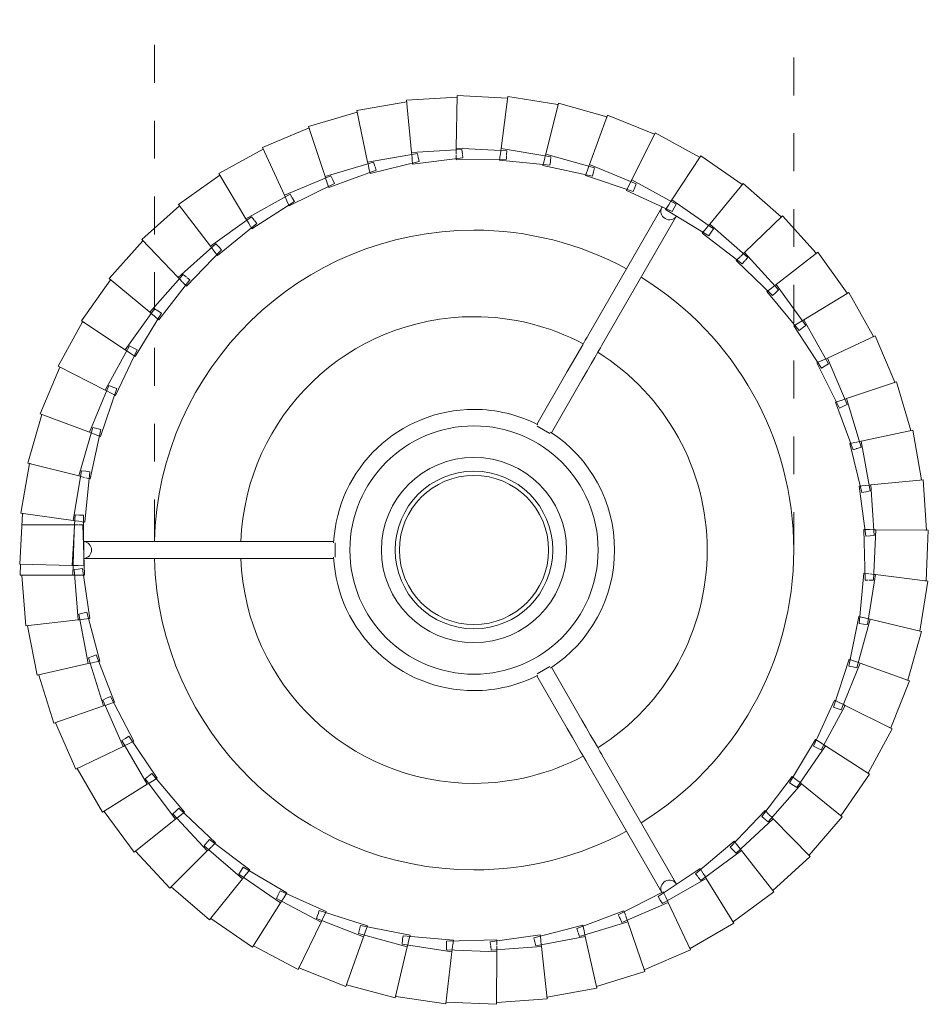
# Model space of a CAD drawing. Header units: millimetres. Extents: x -6760 to -5861, y -92 to 6718.
# Tile 3 of 3: x -6359 to -6143, y 6484 to 6718. Entities that reach past the tile are written whole.
import ezdxf

# ---------------------------------------------------------------- set-up
doc = ezdxf.new("R2010")
doc.units = ezdxf.units.MM
doc.linetypes.add('Dash', pattern=[18, 9, -9])
doc.layers.add('A-ANNO-DIMS', color=7, linetype='Dash', lineweight=9, true_color=0xd2d2d2)
doc.layers.add('E-LITE-EQPM', color=7, linetype='Continuous', lineweight=20)

# ---------------------------------------------------------------- blocks, each defined once
blk = doc.blocks.new('64316 - 64316-35 SAMBA White_ribbon beige mini table lamp-498516-Planta_PDF')
at = {"layer": 'E-LITE-EQPM'}
for p, q in [((-3.99, 107.99), (-4.22, 95.49)), ((-3.99, 107.99), (8, 107.37)), ((8.08, 107.76), (6.46, 95.37)), ((8.08, 107.76), (19.93, 105.81)), ((-27.83, 104.41), (-16, 106.47)), ((-16.01, 106.87), (-4.02, 107.59)), ((-16.01, 106.87), (-14.84, 94.42)), ((-15.95, 106.23), (-16, 106.47)), ((-4, 107.35), (-4.02, 107.59)), ((8, 107.13), (8, 107.37)), ((20.05, 106.19), (17.05, 94.06)), ((19.9, 105.57), (19.93, 105.81)), ((20.05, 106.19), (31.6, 102.93)), ((-39.3, 100.66), (-27.77, 104.02)), ((-27.83, 104.41), (-25.28, 92.18)), ((-27.7, 103.79), (-27.77, 104.02)), ((31.77, 103.3), (27.44, 91.57)), ((31.55, 102.7), (31.6, 102.93)), ((31.77, 103.3), (42.89, 98.77)), ((-39.3, 100.66), (-35.4, 88.78)), ((-50.28, 95.64), (-39.2, 100.27)), ((-39.1, 100.05), (-39.2, 100.27)), ((43.09, 99.11), (37.48, 87.94)), ((42.8, 98.54), (42.89, 98.77)), ((43.09, 99.11), (53.63, 93.37)), ((-60.63, 89.44), (-50.14, 95.27)), ((-50.28, 95.64), (-45.08, 84.27)), ((-50.01, 95.06), (-50.14, 95.27)), ((-13.45, 94.23), (-25.28, 92.18)), ((-2.86, 95.15), (-14.84, 94.42)), ((-14.84, 94.42), (-14.8, 94)), ((-14.8, 94), (-14.71, 93.03)), ((-13.25, 93.25), (-13.45, 94.23)), ((-4.25, 93.86), (-4.27, 92.7)), ((-4.23, 95.06), (-4.24, 94.1)), ((-4.22, 95.49), (-4.23, 95.06)), ((7.77, 94.87), (-4.22, 95.49)), ((-2.77, 94.15), (-2.86, 95.15)), ((-2.67, 93.16), (-2.75, 93.95)), ((6.26, 93.88), (6.1, 92.6)), ((6.4, 94.94), (6.28, 93.99)), ((6.46, 95.37), (6.4, 94.94)), ((18.3, 93.42), (6.46, 95.37)), ((7.73, 92.88), (7.75, 93.77)), ((7.75, 93.88), (7.77, 94.87)), ((16.95, 93.64), (16.72, 92.7)), ((17.05, 94.06), (16.95, 93.64)), ((28.61, 90.8), (17.05, 94.06)), ((53.88, 93.69), (47.05, 83.22)), ((53.88, 93.69), (63.71, 86.81)), ((-23.88, 92.14), (-35.4, 88.78)), ((-25.28, 92.18), (-25.19, 91.76)), ((-25.19, 91.76), (-25, 90.81)), ((-24.71, 89.44), (-13.05, 92.28)), ((-23.57, 91.19), (-23.88, 92.14)), ((-14.71, 93.03), (-14.69, 92.81)), ((-14.69, 92.75), (-14.58, 91.64)), ((-14.58, 91.64), (-2.67, 93.16)), ((-13.19, 92.99), (-13.25, 93.25)), ((-13.05, 92.28), (-13.19, 92.98)), ((-4.27, 92.7), (7.73, 92.88)), ((6.1, 92.6), (18.05, 91.44)), ((16.66, 92.46), (16.39, 91.35)), ((16.39, 91.35), (28.13, 88.86)), ((16.72, 92.7), (16.67, 92.52)), ((18.05, 91.44), (18.15, 92.23)), ((18.15, 92.26), (18.17, 92.43)), ((18.17, 92.43), (18.3, 93.42)), ((27.44, 91.57), (27.29, 91.17)), ((38.56, 87.04), (27.44, 91.57)), ((53.53, 93.16), (53.63, 93.37)), ((-70.23, 82.11), (-60.45, 89.08)), ((-60.63, 89.44), (-54.2, 78.72)), ((-60.3, 88.89), (-60.45, 89.08)), ((-34, 88.9), (-45.08, 84.27)), ((-34.53, 86.13), (-23.26, 90.25)), ((-33.59, 87.99), (-34, 88.9)), ((-25, 90.81), (-24.99, 90.76)), ((-24.96, 90.65), (-24.71, 89.44)), ((-23.26, 90.25), (-23.52, 91.05)), ((26.95, 90.26), (26.47, 88.95)), ((26.47, 88.95), (37.87, 85.17)), ((27.29, 91.17), (26.95, 90.26)), ((28.13, 88.86), (28.37, 89.83)), ((28.37, 89.83), (28.61, 90.8)), ((-43.92, 81.74), (-33.18, 87.09)), ((-35.4, 88.78), (-35.27, 88.37)), ((-35.27, 88.37), (-34.97, 87.45)), ((-34.97, 87.45), (-34.88, 87.2)), ((-34.88, 87.18), (-34.53, 86.13)), ((-33.18, 87.09), (-33.59, 87.99)), ((36.81, 86.6), (36.23, 85.45)), ((37.29, 87.56), (36.85, 86.7)), ((37.48, 87.94), (37.29, 87.56)), ((48.02, 82.2), (37.48, 87.94)), ((38.21, 86.11), (38.56, 87.04)), ((63.99, 87.1), (56.04, 77.45)), ((63.58, 86.61), (63.71, 86.81)), ((63.99, 87.1), (73, 79.16)), ((-43.71, 84.55), (-54.2, 78.72)), ((-45.08, 84.27), (-44.91, 83.88)), ((-43.19, 83.69), (-43.71, 84.55)), ((36.23, 85.45), (47.13, 80.42)), ((37.87, 85.17), (38.21, 86.1)), ((-70.23, 82.11), (-62.64, 72.18)), ((-52.77, 76.32), (-42.68, 82.84)), ((-44.91, 83.88), (-44.5, 83)), ((-44.5, 83), (-43.92, 81.74)), ((-42.68, 82.84), (-43.19, 83.69)), ((46.29, 82.05), (45.53, 80.88)), ((46.82, 82.86), (46.29, 82.05)), ((47.05, 83.22), (46.82, 82.86)), ((56.89, 76.33), (47.05, 83.22)), ((47.58, 81.31), (48.02, 82.2)), ((-78.95, 73.76), (-70.01, 81.78)), ((-69.84, 81.61), (-70.01, 81.78)), ((44.68, 81.39), (26.95, 50.69)), ((45.53, 80.88), (55.8, 74.66)), ((47.13, 80.42), (47.57, 81.3)), ((-52.86, 79.14), (-62.64, 72.18)), ((-60.95, 69.96), (-51.65, 77.56)), ((-54.2, 78.72), (-53.98, 78.35)), ((-53.98, 78.35), (-53.48, 77.52)), ((-53.43, 77.43), (-52.77, 76.32)), ((-52.26, 78.35), (-52.86, 79.14)), ((-51.65, 77.56), (-52.2, 78.27)), ((30.42, 48.69), (48.15, 79.39)), ((56.04, 77.45), (55.77, 77.12)), ((65.05, 69.52), (56.04, 77.45)), ((73.3, 79.42), (64.33, 70.72)), ((72.85, 78.98), (73, 79.16)), ((73.3, 79.42), (81.37, 70.53)), ((55.15, 76.38), (54.27, 75.3)), ((54.27, 75.3), (63.78, 67.98)), ((55.77, 77.12), (55.15, 76.38)), ((55.8, 74.66), (56.34, 75.49)), ((56.35, 75.5), (56.89, 76.33)), ((-86.68, 64.5), (-78.69, 73.46)), ((-78.95, 73.76), (-70.3, 64.74)), ((-78.51, 73.3), (-78.69, 73.46)), ((-61.36, 72.75), (-70.3, 64.74)), ((-60.67, 72.03), (-61.36, 72.75)), ((-68.37, 62.72), (-59.98, 71.31)), ((-62.64, 72.18), (-62.38, 71.84)), ((-62.38, 71.84), (-61.8, 71.07)), ((-61.8, 71.07), (-60.95, 69.96)), ((-59.98, 71.31), (-60.67, 72.03)), ((64.02, 70.42), (63.33, 69.75)), ((64.33, 70.72), (64.02, 70.42)), ((72.4, 61.83), (64.33, 70.72)), ((81.7, 70.76), (71.82, 63.11)), ((81.2, 70.37), (81.37, 70.53)), ((81.7, 70.76), (88.73, 61.02)), ((63.27, 69.69), (62.33, 68.78)), ((62.33, 68.78), (70.97, 60.44)), ((63.78, 67.98), (64.35, 68.67)), ((64.42, 68.75), (65.05, 69.52)), ((-93.33, 54.42), (-86.39, 64.22)), ((-86.68, 64.5), (-77.08, 56.49)), ((-86.19, 64.09), (-86.39, 64.22)), ((-69.09, 65.45), (-77.08, 56.49)), ((-74.94, 54.7), (-67.56, 64.17)), ((-70.3, 64.74), (-70, 64.43)), ((-70, 64.43), (-69.34, 63.73)), ((-69.26, 63.65), (-68.37, 62.72)), ((-68.33, 64.81), (-69.09, 65.45)), ((-67.56, 64.17), (-68.19, 64.7)), ((70.71, 62.25), (69.61, 61.4)), ((69.61, 61.4), (77.27, 52.15)), ((71.48, 62.85), (70.71, 62.25)), ((70.97, 60.44), (71.68, 61.14)), ((71.82, 63.11), (71.48, 62.85)), ((71.68, 61.14), (72.4, 61.83)), ((78.84, 53.37), (71.82, 63.11)), ((89.09, 61.2), (78.41, 54.71)), ((88.54, 60.87), (88.73, 61.02)), ((89.09, 61.2), (94.98, 50.75)), ((-75.96, 57.34), (-82.9, 47.54)), ((-80.57, 46), (-74.3, 56.24)), ((-77.08, 56.49), (-76.75, 56.22)), ((-76.75, 56.22), (-76.01, 55.6)), ((-75.13, 56.79), (-75.96, 57.34)), ((-74.3, 56.24), (-75.13, 56.79)), ((-98.82, 43.67), (-93.02, 54.18)), ((-93.33, 54.42), (-82.9, 47.54)), ((-92.8, 54.07), (-93.02, 54.18)), ((-76.01, 55.6), (-75.79, 55.41)), ((-75.76, 55.39), (-74.94, 54.7)), ((77.22, 53.98), (76.02, 53.26)), ((78.04, 54.48), (77.22, 53.98)), ((78.41, 54.71), (78.04, 54.48)), ((84.3, 44.25), (78.41, 54.71)), ((76.02, 53.26), (82.6, 43.21)), ((77.27, 52.15), (78.02, 52.74)), ((78.05, 52.76), (78.84, 53.37)), ((95.36, 50.89), (84.02, 45.62)), ((94.78, 50.62), (94.98, 50.75)), ((95.36, 50.89), (100.05, 39.84)), ((-81.88, 48.5), (-87.69, 37.99)), ((-85.2, 36.73), (-80.1, 47.6)), ((-82.9, 47.54), (-82.54, 47.3)), ((-82.54, 47.3), (-81.74, 46.77)), ((-80.99, 48.05), (-81.88, 48.5)), ((-80.1, 47.6), (-80.99, 48.05)), ((-81.74, 46.77), (-80.57, 46)), ((82.65, 44.99), (81.49, 44.45)), ((81.49, 44.45), (86.9, 33.73)), ((83.63, 45.44), (82.75, 45.04)), ((84.02, 45.62), (83.63, 45.44)), ((88.71, 34.57), (84.02, 45.62)), ((-103.08, 32.38), (-98.48, 43.47)), ((-98.82, 43.67), (-87.69, 37.99)), ((-98.25, 43.38), (-98.48, 43.47)), ((22.17, 42.4), (14.93, 29.86)), ((82.6, 43.21), (83.24, 43.6)), ((83.27, 43.62), (83.45, 43.73)), ((83.45, 43.73), (84.3, 44.25)), ((18.39, 27.86), (25.63, 40.4)), ((100.44, 39.94), (88.58, 35.97)), ((99.83, 39.74), (100.05, 39.84)), ((100.44, 39.94), (103.87, 28.43)), ((-86.78, 39.07), (-91.38, 27.97)), ((-88.76, 26.99), (-84.91, 38.36)), ((-87.69, 37.99), (-87.3, 37.8)), ((-87.3, 37.8), (-86.44, 37.36)), ((-85.85, 38.71), (-86.78, 39.07)), ((-84.91, 38.36), (-85.85, 38.71)), ((-86.44, 37.36), (-85.2, 36.73)), ((87.18, 35.5), (85.94, 35.09)), ((88.18, 35.84), (87.26, 35.53)), ((88.58, 35.97), (88.18, 35.84)), ((92.02, 24.47), (88.58, 35.97)), ((85.94, 35.09), (90.13, 23.83)), ((86.9, 33.73), (87.8, 34.15)), ((87.81, 34.15), (88.71, 34.57)), ((-106.04, 20.67), (-102.71, 32.21)), ((-103.08, 32.38), (-91.38, 27.97)), ((-102.48, 32.15), (-102.71, 32.21)), ((-90.59, 29.14), (-93.93, 17.61)), ((-91.22, 16.92), (-88.66, 28.65)), ((-89.63, 28.9), (-90.59, 29.14)), ((-88.66, 28.65), (-89.63, 28.9)), ((17.99, 27.69), (14.99, 29.42)), ((104.27, 28.49), (92.04, 25.87)), ((103.64, 28.36), (103.87, 28.43)), ((104.27, 28.49), (106.39, 16.67)), ((-91.38, 27.97), (-90.98, 27.82)), ((-90.98, 27.82), (-90.07, 27.48)), ((-90.07, 27.48), (-88.76, 26.99)), ((91.62, 25.78), (90.68, 25.58)), ((92.04, 25.87), (91.62, 25.78)), ((94.17, 14.05), (92.04, 25.87)), ((90.54, 25.55), (89.31, 25.29)), ((89.31, 25.29), (92.22, 13.64)), ((90.13, 23.83), (90.83, 24.07)), ((90.86, 24.08), (91.07, 24.15)), ((91.07, 24.15), (92.02, 24.47)), ((-107.69, 8.72), (-105.66, 20.55)), ((-106.04, 20.67), (-93.93, 17.61)), ((-105.43, 20.52), (-105.66, 20.55)), ((-93.28, 18.85), (-95.3, 7.02)), ((-92.29, 18.72), (-93.28, 18.85)), ((-91.3, 18.58), (-92.28, 18.72)), ((-93.93, 17.61), (-93.51, 17.5)), ((-93.51, 17.5), (-92.57, 17.26)), ((-92.54, 6.64), (-91.3, 18.58)), ((-92.24, 17.18), (-91.22, 16.92)), ((106.79, 16.69), (94.36, 15.45)), ((106.16, 16.62), (106.39, 16.67)), ((106.79, 16.69), (107.59, 4.71)), ((92.97, 15.31), (91.58, 15.17)), ((91.58, 15.17), (93.17, 3.27)), ((93.93, 15.4), (92.97, 15.31)), ((93.2, 13.84), (94.17, 14.05)), ((94.36, 15.45), (93.93, 15.4)), ((95.15, 3.47), (94.36, 15.45)), ((92.22, 13.64), (93.16, 13.84)), ((-107.99, -3.35), (-107.3, 8.64)), ((-107.69, 8.72), (-95.3, 7.02)), ((-107.06, 8.63), (-107.3, 8.64)), ((-94.8, 8.33), (-94.93, 6)), ((-93.8, 8.3), (-94.8, 8.33)), ((-93.61, 8.3), (-93.8, 8.3)), ((-92.81, 8.28), (-93.6, 8.3)), ((-92.7, -3.73), (-92.81, 8.28)), ((-107.51, 4.92), (-107.47, 6)), ((-94.98, 6), (-107.47, 6)), ((-95.3, 7.02), (-94.88, 6.96)), ((-94.98, 6), (-95.03, 4.35)), ((-94.96, 5.6), (-94.99, 5.09)), ((-94.93, 6), (-94.98, 6)), ((-93.98, 6), (-94.93, 6)), ((-94.88, 6.96), (-93.92, 6.83)), ((-92.98, 6), (-93.84, 6)), ((-93.75, 6.8), (-92.54, 6.64)), ((-92.58, -6), (-92.98, 6)), ((94.09, 4.85), (92.7, 4.86)), ((92.7, 4.86), (92.95, -7.14)), ((95.06, 4.83), (94.09, 4.85)), ((94.94, -7.16), (95.49, 4.83)), ((95.49, 4.83), (95.06, 4.83)), ((107.99, 4.68), (95.49, 4.83)), ((107.35, 4.68), (107.59, 4.71)), ((-95.03, 4.35), (-95.49, -3.66)), ((-95.03, 4.33), (-95.37, -6)), ((93.17, 3.27), (94.16, 3.37)), ((94.16, 3.37), (95.15, 3.47)), ((107.99, 4.68), (107.44, -7.32)), ((-57.37, 2), (-92.83, 2)), ((-33.32, 2), (-47.81, 2)), ((-32.98, 1.73), (-32.98, -1.73)), ((-92.83, -2), (-57.37, -2)), ((-47.81, -2), (-33.32, -2)), ((-107.99, -3.35), (-95.49, -3.66)), ((-107.87, -6), (-107.79, -3.36)), ((-95.49, -3.66), (-95.3, -3.66)), ((-95.3, -3.66), (-94.1, -3.69)), ((-94.06, -4.52), (-95.05, -4.63)), ((-95.05, -4.63), (-94.11, -16.6)), ((-94.1, -3.69), (-92.7, -3.73)), ((-93.07, -4.41), (-94.06, -4.52)), ((-91.34, -16.29), (-93.07, -4.41)), ((-107.87, -6), (-95.37, -6)), ((-107.23, -6), (-107.47, -6.03)), ((-106.53, -18), (-107.47, -6.03)), ((-95.37, -6), (-94.94, -6)), ((-94.94, -6), (-93.98, -6)), ((-93.98, -6), (-92.58, -6)), ((92.66, -5.5), (91.57, -17.46)), ((93.89, -5.66), (92.66, -5.5)), ((93.55, -17.71), (95.43, -5.85)), ((95.01, -5.79), (94.05, -5.68)), ((95.43, -5.85), (95.01, -5.79)), ((107.84, -7.39), (95.43, -5.85)), ((92.95, -7.14), (93.71, -7.15)), ((93.95, -7.15), (94.94, -7.16)), ((107.84, -7.39), (105.96, -19.25)), ((107.2, -7.32), (107.44, -7.32)), ((-92.97, -14.99), (-93.94, -15.21)), ((-93.94, -15.21), (-91.67, -27)), ((-92, -14.77), (-92.97, -14.99)), ((-92.72, -16.45), (-91.34, -16.29)), ((-88.95, -26.38), (-92, -14.77)), ((91.47, -15.8), (89.06, -27.56)), ((92.44, -16.03), (91.47, -15.8)), ((92.83, -16.13), (92.5, -16.05)), ((93.77, -16.35), (92.83, -16.13)), ((94.19, -16.45), (93.77, -16.35)), ((-106.53, -18), (-94.11, -16.6)), ((-105.9, -17.93), (-106.13, -17.98)), ((-103.86, -29.77), (-106.13, -17.98)), ((-94.11, -16.6), (-93.68, -16.55)), ((-93.68, -16.55), (-92.72, -16.45)), ((90.99, -28.03), (94.19, -16.45)), ((91.57, -17.46), (92.56, -17.58)), ((92.56, -17.58), (93.55, -17.71)), ((106.34, -19.37), (94.19, -16.45)), ((106.34, -19.37), (103.15, -30.95)), ((105.72, -19.22), (105.96, -19.25)), ((-90.72, -25.26), (-91.66, -25.59)), ((-91.66, -25.59), (-88.09, -37.06)), ((-89.78, -24.94), (-90.72, -25.26)), ((-85.45, -36.14), (-89.78, -24.94)), ((-103.86, -29.77), (-91.67, -27)), ((-91.67, -27), (-91.25, -26.9)), ((-91.25, -26.9), (-90.31, -26.69)), ((-90.14, -26.65), (-88.95, -26.38)), ((14.99, -29.42), (17.99, -27.69)), ((25.63, -40.4), (18.39, -27.86)), ((89.14, -25.9), (85.43, -37.32)), ((87.3, -38), (91.76, -26.85)), ((89.06, -27.56), (90.02, -27.79)), ((90.45, -26.38), (89.14, -25.9)), ((90.02, -27.79), (90.99, -28.03)), ((91.36, -26.7), (90.45, -26.38)), ((91.76, -26.85), (91.36, -26.7)), ((103.52, -31.11), (91.76, -26.85)), ((-103.24, -29.63), (-103.46, -29.71)), ((-99.89, -41.17), (-103.46, -29.71)), ((14.93, -29.86), (22.17, -42.4)), ((103.52, -31.11), (99.05, -42.26)), ((102.91, -30.89), (103.15, -30.95)), ((-86.44, -34.8), (-87.33, -35.23)), ((-80.89, -45.44), (-86.44, -34.8)), ((-99.89, -41.17), (-88.09, -37.06)), ((-87.33, -35.23), (-88.23, -35.66)), ((-88.23, -35.66), (-83.41, -46.65)), ((-88.09, -37.06), (-87.68, -36.91)), ((-87.68, -36.91), (-86.77, -36.6)), ((-86.77, -36.6), (-85.45, -36.14)), ((85.69, -35.68), (80.73, -46.61)), ((82.52, -47.49), (88.2, -36.92)), ((85.43, -37.32), (86.36, -37.66)), ((86.8, -36.23), (85.69, -35.68)), ((86.94, -36.3), (86.89, -36.27)), ((87.81, -36.72), (86.94, -36.3)), ((88.2, -36.92), (87.81, -36.72)), ((99.4, -42.46), (88.2, -36.92)), ((86.36, -37.66), (87.3, -38)), ((-99.29, -40.96), (-99.5, -41.06)), ((-94.68, -52.06), (-99.5, -41.06)), ((-82.02, -44.22), (-82.86, -44.75)), ((-75.31, -54.19), (-82.02, -44.22)), ((99.4, -42.46), (93.72, -53.04)), ((98.83, -42.17), (99.05, -42.26)), ((-94.68, -52.06), (-83.41, -46.65)), ((-82.86, -44.75), (-83.71, -45.28)), ((-83.71, -45.28), (-77.68, -55.67)), ((-83.41, -46.65), (-83.02, -46.47)), ((-83.02, -46.47), (-82.15, -46.05)), ((-82.15, -46.05), (-80.89, -45.44)), ((81.18, -45.01), (75.03, -55.32)), ((76.71, -56.4), (83.53, -46.52)), ((80.73, -46.61), (81.62, -47.05)), ((82.35, -45.76), (81.18, -45.01)), ((83.17, -46.29), (82.35, -45.76)), ((83.53, -46.52), (83.17, -46.29)), ((94.04, -53.27), (83.53, -46.52)), ((48.15, -79.39), (30.42, -48.69)), ((81.62, -47.05), (82.52, -47.49)), ((26.95, -50.69), (44.68, -81.39)), ((-94.1, -51.78), (-94.3, -51.91)), ((-88.28, -62.29), (-94.3, -51.91)), ((-77.35, -53.72), (-78.13, -54.34)), ((-76.57, -53.1), (-77.32, -53.69)), ((-68.8, -62.25), (-76.57, -53.1)), ((75.65, -53.78), (68.39, -63.34)), ((76.67, -54.6), (75.65, -53.78)), ((94.04, -53.27), (87.22, -63.16)), ((93.51, -52.93), (93.72, -53.04)), ((-88.28, -62.29), (-77.68, -55.67)), ((-78.13, -54.34), (-70.99, -63.98)), ((-77.68, -55.67), (-77.32, -55.44)), ((-77.32, -55.44), (-76.5, -54.93)), ((-76.45, -54.89), (-75.31, -54.19)), ((69.94, -64.6), (77.82, -55.54)), ((75.03, -55.32), (75.87, -55.86)), ((75.87, -55.86), (76.71, -56.4)), ((77.49, -55.27), (76.74, -54.66)), ((77.82, -55.54), (77.49, -55.27)), ((87.52, -63.43), (77.82, -55.54)), ((-87.74, -61.95), (-87.93, -62.1)), ((-80.78, -71.75), (-87.93, -62.1)), ((-70.88, -62.01), (-71.59, -62.71)), ((-71.59, -62.71), (-63.41, -71.51)), ((-70.17, -61.31), (-70.88, -62.01)), ((-70.65, -63.72), (-69.9, -63.12)), ((-61.43, -69.54), (-70.17, -61.31)), ((-69.9, -63.12), (-68.8, -62.25)), ((69.18, -61.88), (60.9, -70.57)), ((70.09, -62.8), (69.18, -61.88)), ((70.84, -63.56), (70.16, -62.88)), ((87.02, -63.03), (87.22, -63.16)), ((-80.78, -71.75), (-70.99, -63.98)), ((-70.99, -63.98), (-70.65, -63.72)), ((62.3, -71.99), (71.14, -63.87)), ((68.39, -63.34), (69.04, -63.86)), ((69.16, -63.97), (69.94, -64.6)), ((71.14, -63.87), (70.84, -63.56)), ((79.9, -72.79), (71.14, -63.87)), ((87.52, -63.43), (79.64, -72.49)), ((-63.52, -69.53), (-64.14, -70.31)), ((-62.9, -68.75), (-63.45, -69.45)), ((-53.29, -75.96), (-62.9, -68.75)), ((-62.32, -70.42), (-61.43, -69.54)), ((61.85, -69.21), (52.65, -76.92)), ((62.71, -70.31), (61.85, -69.21)), ((-80.28, -71.36), (-80.45, -71.52)), ((-72.27, -80.32), (-80.45, -71.52)), ((-72.27, -80.32), (-63.41, -71.51)), ((-64.14, -70.31), (-55.04, -78.13)), ((-63.41, -71.51), (-63.1, -71.2)), ((-63.1, -71.2), (-62.42, -70.52)), ((53.88, -78.49), (63.57, -71.4)), ((60.9, -70.57), (61.6, -71.28)), ((61.6, -71.28), (62.3, -71.99)), ((63.31, -71.07), (62.71, -70.31)), ((63.57, -71.4), (63.31, -71.07)), ((71.28, -81.24), (63.57, -71.4)), ((79.45, -72.34), (79.64, -72.49)), ((79.9, -72.79), (71.05, -80.91)), ((-55.37, -76.18), (-55.9, -77.03)), ((-55.9, -77.03), (-45.98, -83.79)), ((-54.84, -75.34), (-55.37, -76.18)), ((-44.49, -81.43), (-54.84, -75.34)), ((-54.77, -77.8), (-54.16, -77.05)), ((-54.16, -77.05), (-53.29, -75.96)), ((53.75, -75.67), (43.74, -82.31)), ((52.65, -76.92), (53.18, -77.6)), ((54.42, -76.76), (53.75, -75.67)), ((54.99, -77.68), (54.48, -76.86)), ((-62.87, -87.88), (-55.04, -78.13)), ((-55.04, -78.13), (-54.77, -77.8)), ((44.79, -84.01), (55.21, -78.05)), ((53.26, -77.7), (53.88, -78.49)), ((55.21, -78.05), (54.99, -77.68)), ((61.77, -88.68), (55.21, -78.05)), ((-71.82, -79.87), (-71.97, -80.05)), ((-62.87, -87.88), (-71.97, -80.05)), ((-46.09, -80.99), (-46.53, -81.89)), ((-35.13, -85.89), (-46.09, -80.99)), ((-45.23, -82.61), (-44.49, -81.43)), ((44.97, -81.19), (34.29, -86.67)), ((45.57, -82.45), (44.97, -81.19)), ((71.28, -81.24), (61.59, -88.33)), ((70.89, -80.74), (71.05, -80.91)), ((-52.67, -94.35), (-45.98, -83.79)), ((-46.53, -81.89), (-46.96, -82.78)), ((-46.96, -82.78), (-36.35, -88.4)), ((-45.98, -83.79), (-45.75, -83.43)), ((-45.75, -83.42), (-45.23, -82.61)), ((35.14, -88.48), (46.16, -83.71)), ((43.74, -82.31), (44.27, -83.16)), ((44.27, -83.16), (44.79, -84.01)), ((45.98, -83.33), (45.57, -82.45)), ((46.16, -83.71), (45.98, -83.33)), ((51.5, -95.02), (46.16, -83.71)), ((-36.77, -85.63), (-37.07, -86.48)), ((-25.33, -89.27), (-36.77, -85.63)), ((-35.71, -87.09), (-35.13, -85.89)), ((35.64, -85.7), (24.41, -89.95)), ((35.98, -86.7), (35.64, -85.7)), ((-62.47, -87.38), (-62.59, -87.58)), ((-52.67, -94.35), (-62.59, -87.58)), ((-41.82, -99.63), (-36.35, -88.4)), ((-37.1, -86.57), (-37.44, -87.51)), ((-37.44, -87.51), (-26.26, -91.9)), ((-36.35, -88.4), (-36.16, -88.01)), ((-36.16, -88.01), (-35.74, -87.14)), ((25.05, -91.84), (36.54, -88.34)), ((34.29, -86.67), (34.58, -87.29)), ((34.59, -87.3), (34.72, -87.57)), ((34.72, -87.57), (35.14, -88.48)), ((36.09, -87.02), (36.02, -86.83)), ((36.4, -87.93), (36.09, -87.02)), ((36.54, -88.34), (36.4, -87.93)), ((40.58, -100.17), (36.54, -88.34)), ((61.77, -88.68), (51.35, -94.64)), ((61.44, -88.14), (61.59, -88.33)), ((-27.22, -90.17), (-27.44, -91.14)), ((-27.44, -91.14), (-15.85, -94.26)), ((-26.99, -89.2), (-27.22, -90.17)), ((-15.21, -91.54), (-26.99, -89.2)), ((-26.12, -91.5), (-25.8, -90.59)), ((-25.8, -90.59), (-25.33, -89.27)), ((25.86, -89.13), (14.23, -92.11)), ((24.41, -89.95), (24.68, -90.73)), ((24.73, -90.9), (25.05, -91.84)), ((26.16, -90.5), (25.86, -89.13)), ((26.37, -91.44), (26.16, -90.5)), ((-30.45, -103.68), (-26.26, -91.9)), ((-26.26, -91.9), (-26.12, -91.5)), ((-16.99, -92.64), (-17.11, -93.63)), ((-16.97, -92.46), (-16.99, -92.64)), ((-16.87, -91.65), (-16.96, -92.41)), ((-4.91, -92.67), (-16.87, -91.65)), ((-15.75, -93.84), (-15.53, -92.9)), ((-15.53, -92.9), (-15.49, -92.72)), ((-15.47, -92.64), (-15.21, -91.54)), ((5.46, -92.64), (-6.55, -92.97)), ((-6.55, -92.97), (-6.55, -93.88)), ((-5.05, -93.88), (-4.91, -92.67)), ((15.75, -91.46), (3.86, -93.12)), ((3.86, -93.12), (3.94, -93.88)), ((5.45, -93.79), (5.46, -92.64)), ((14.23, -92.11), (14.38, -92.79)), ((14.39, -92.85), (14.44, -93.08)), ((14.44, -93.08), (14.66, -94.06)), ((14.66, -94.06), (26.46, -91.86)), ((15.87, -92.51), (15.75, -91.46)), ((15.9, -92.85), (15.88, -92.62)), ((16, -93.81), (15.9, -92.85)), ((26.46, -91.86), (26.37, -91.44)), ((29.16, -104.06), (26.46, -91.86)), ((-52.33, -93.81), (-52.44, -94.02)), ((-41.82, -99.63), (-52.44, -94.02)), ((-18.7, -106.43), (-15.85, -94.26)), ((-17.11, -93.63), (-5.24, -95.44)), ((-15.85, -94.26), (-15.75, -93.84)), ((-6.71, -107.85), (-5.24, -95.44)), ((-6.55, -93.96), (-6.56, -94.96)), ((-6.56, -94.96), (5.44, -95.43)), ((-5.24, -95.44), (-5.19, -95.02)), ((-5.19, -95.02), (-5.07, -94.06)), ((-5.07, -94.06), (-5.05, -93.89)), ((3.96, -94.02), (3.97, -94.11)), ((3.97, -94.11), (4.07, -95.1)), ((4.07, -95.1), (16.05, -94.23)), ((5.36, -107.93), (5.44, -95.43)), ((5.44, -95), (5.45, -94.04)), ((5.44, -95.43), (5.44, -95)), ((16.05, -94.23), (16, -93.81)), ((17.37, -106.66), (16.05, -94.23)), ((51.5, -95.02), (40.48, -99.78)), ((51.23, -94.44), (51.35, -94.64)), ((-41.54, -99.06), (-41.62, -99.29)), ((-30.45, -103.68), (-41.62, -99.29)), ((40.58, -100.17), (29.09, -103.67)), ((40.37, -99.56), (40.48, -99.78)), ((-30.23, -103.08), (-30.29, -103.31)), ((-18.7, -106.43), (-30.29, -103.31)), ((29.16, -104.06), (17.35, -106.26)), ((29.02, -103.44), (29.09, -103.67)), ((-18.55, -105.81), (-18.58, -106.05)), ((-6.71, -107.85), (-18.58, -106.05)), ((-6.63, -107.22), (-6.63, -107.46)), ((5.36, -107.93), (-6.63, -107.46)), ((5.37, -107.29), (5.39, -107.53)), ((17.37, -106.66), (5.39, -107.53)), ((17.3, -106.03), (17.35, -106.26))]:
    blk.add_line(p, q, dxfattribs=at)
at = {"layer": 'E-LITE-EQPM', "flags": 128}
for points in [[(22.17, 42.4), (23.2, 44.18), (24.19, 45.89), (25.08, 47.44), (25.85, 48.78), (26.46, 49.84), (26.89, 50.57), (26.95, 50.69)], [(30.42, 48.69), (30.04, 48.03), (29.47, 47.04), (28.73, 45.76), (27.85, 44.24), (26.88, 42.57), (25.86, 40.79), (25.63, 40.4)], [(-57.37, 2), (-56.61, 2), (-55.47, 2), (-53.99, 2), (-52.24, 2), (-50.31, 2), (-48.26, 2), (-47.81, 2)], [(-47.81, -2), (-49.86, -2), (-51.83, -2), (-53.63, -2), (-55.17, -2), (-56.39, -2), (-57.24, -2), (-57.37, -2)], [(25.63, -40.4), (26.66, -42.18), (27.65, -43.89), (28.55, -45.44), (29.32, -46.78), (29.93, -47.84), (30.35, -48.57), (30.42, -48.69)], [(26.95, -50.69), (26.57, -50.03), (26, -49.04), (25.26, -47.76), (24.39, -46.24), (23.42, -44.57), (22.4, -42.79), (22.17, -42.4)]]:
    blk.add_lwpolyline(points, dxfattribs=at)
at = {"layer": 'E-LITE-EQPM'}
for radius, start, end in [(76, 90, 178.4912), (76, 61.5088, 90), (76, 301.5088, 58.4912), (55.44, 90, 177.931), (55.44, 62.069, 90), (55.44, 302.069, 57.931), (33.41, 90, 177.0465), (33.41, 62.9535, 90), (29.5, 90, 270), (29.5, 270, 90), (33.41, 302.9535, 57.0465), (22, 90, 270), (22, 270, 90), (18.73, 90, 270), (18.73, 270, 90), (17.73, 90, 270), (17.73, 270, 90), (76, 181.5088, 270), (55.44, 182.069, 270), (33.41, 182.9535, 270), (33.41, 270, 297.0465), (55.44, 270, 297.931), (76, 270, 298.4912)]:
    blk.add_arc((0, 0), radius, start, end, dxfattribs=at)
for centre, major_axis, start_param, end_param in [((46.41, 80.39), (-1.73, 1), 0, 3.099092), ((46.41, 80.39), (-1.73, 1), 6.207025, 6.283185), ((-92.83, 0), (0, 2), 3.200284, 6.243152), ((46.41, -80.39), (1.73, 1), 0.001695, 3.117301)]:
    blk.add_ellipse(centre, major_axis=major_axis, ratio=0.963277, start_param=start_param, end_param=end_param, dxfattribs=at)

msp = doc.modelspace()

# ---------------------------------------------------------------- linework, layer by layer
at = {"layer": 'A-ANNO-DIMS'}
for p, q in [((-6326.55, 6594.71), (-6326.55, 6717.71)), ((-6174.61, 6591.71), (-6174.61, 6714.71))]:
    msp.add_line(p, q, dxfattribs=at)

# ---------------------------------------------------------------- block references
at = {"layer": 'E-LITE-EQPM'}
msp.add_blockref('64316 - 64316-35 SAMBA White_ribbon beige mini table lamp-498516-Planta_PDF', (-6250.61, 6591.71), dxfattribs=at)

doc.saveas('drawing.dxf')
